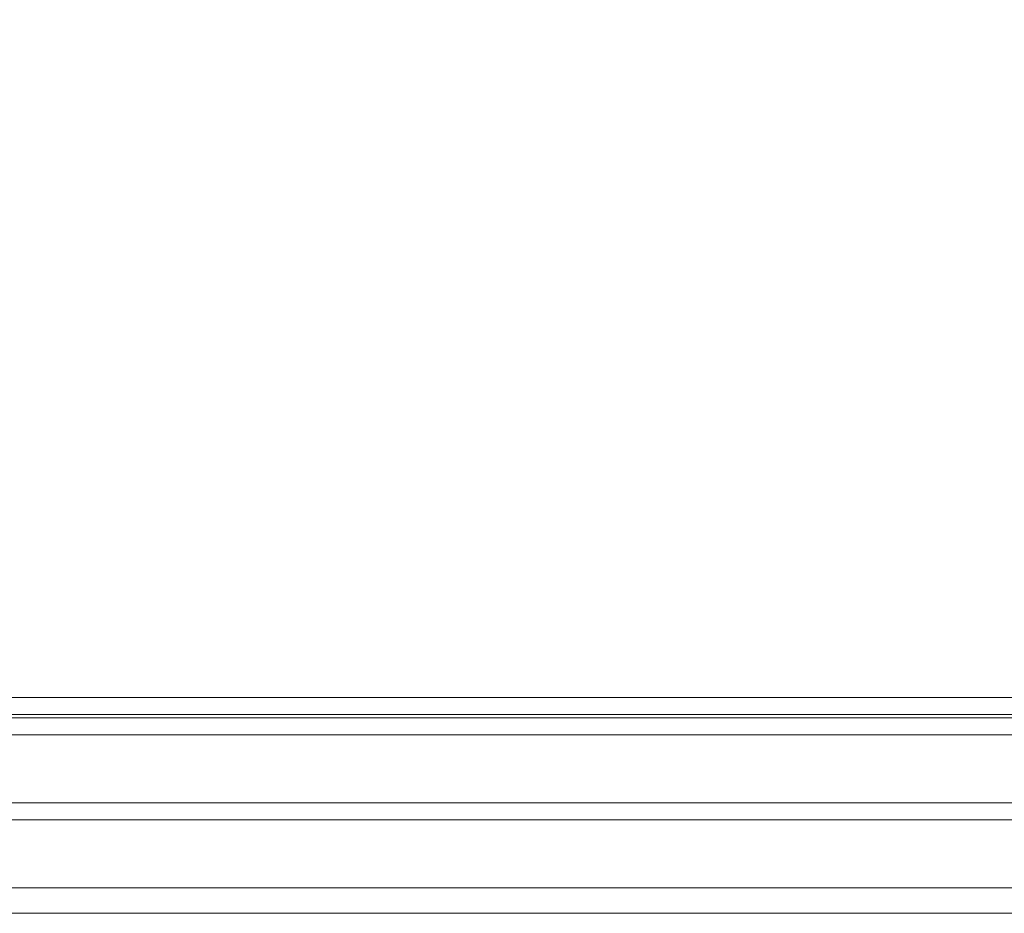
# Model space of a CAD drawing. Header units: inches. Extents: x 34737 to 291769, y 4926 to 74566.
# Tile 119 of 256: x 253348 to 253522, y 31095 to 31253. Entities that reach past the tile are written whole.
import ezdxf

# ---------------------------------------------------------------- set-up
doc = ezdxf.new("R2010")
doc.units = ezdxf.units.IN
doc.header["$LTSCALE"] = 300
doc.linetypes.add('ACAD_ISO02W100', pattern=[15, 12, -3])
doc.layers.add('!_A_03_ČIARKOVANÁ', color=41, linetype='ACAD_ISO02W100', lineweight=13)
doc.layers.add('_MB_szklo_0.15', color=142, linetype='Continuous', lineweight=15)

msp = doc.modelspace()

# ---------------------------------------------------------------- linework, layer by layer
at = {"layer": '!_A_03_ČIARKOVANÁ', "color": 7, "lineweight": -3, "ltscale": 0.5}
msp.add_arc((253178.19, 31153.16), 683.81, 0, 90, dxfattribs=at)
at = {"layer": '_MB_szklo_0.15'}
for points in [[(253776.88, 31130.1), (253223.38, 31130.1), (253223.38, 31133.1), (253776.88, 31133.1)], [(253776.88, 31129.53), (253223.38, 31129.53), (253223.38, 31130.1), (253776.88, 31130.1)], [(253776.88, 31126.53), (253223.38, 31126.53), (253223.38, 31129.53), (253776.88, 31129.53)], [(253776.88, 31111.53), (253223.38, 31111.53), (253223.38, 31114.53), (253776.88, 31114.53)], [(253776.88, 31095.03), (253223.38, 31095.03), (253223.38, 31099.53), (253776.88, 31099.53)]]:
    msp.add_lwpolyline(points, dxfattribs=at)

doc.saveas('drawing.dxf')
